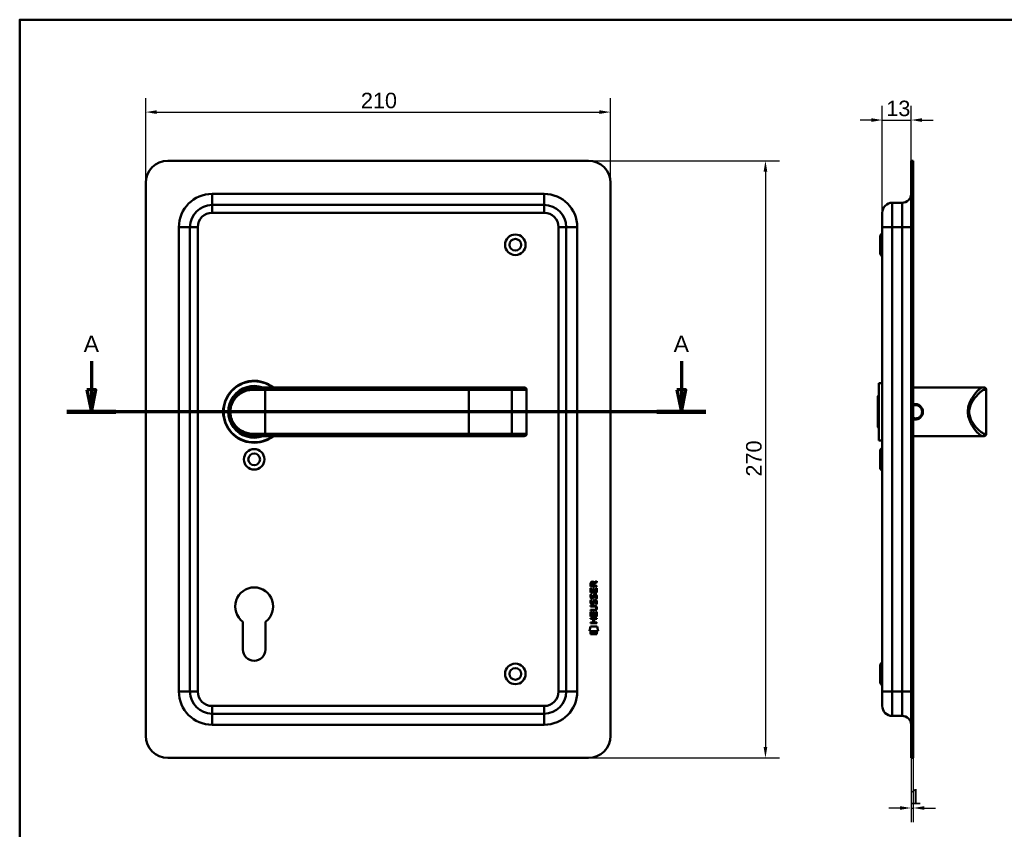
# Model space of a CAD drawing. Header units: millimetres. Extents: x 20 to 833, y 20 to 574.
# Tile 5 of 6: x 20 to 465, y 208 to 574. Entities that reach past the tile are written whole.
import ezdxf
from ezdxf.enums import TextEntityAlignment as Align

# ---------------------------------------------------------------- set-up
doc = ezdxf.new("R2010")
doc.units = ezdxf.units.MM
doc.header["$LTSCALE"] = 2
for name, color, linetype, lineweight in [('Bemaßungen(DIN)', 7, 'Continuous', 25), ('Schnittansichtslinien(DIN)', 7, 'Continuous', 70), ('Sichtbare Kanten(DIN)', 7, 'Continuous', 50), ('Sichtbare tangentiale Kanten(DIN)', 7, 'Continuous', 50), ('Skizziergeometrie(DIN)', 7, 'Continuous', 50), ('Skizzierlinie(DIN)', 7, 'Continuous', 25), ('Symbole(DIN)', 7, 'Continuous', 25)]:
    doc.layers.add(name, color=color, linetype=linetype, lineweight=lineweight)
doc.styles.add('Aktuell-DIN', font='arial.ttf')
doc.styles.add('Aktuell-DINGroßer Text', font='arial.ttf')
doc.styles.add('STANDARD-DIN~0', font='arial.ttf')
doc.styles.add('Textstil10', font='arial.ttf')
doc.styles.add('Textstil41', font='arial.ttf', dxfattribs={"width": 0.8})
doc.styles.add('Textstil83', font='arial.ttf', dxfattribs={"width": 0.8})
doc.dimstyles.new('CAD-LAN', dxfattribs={"dimscale": 2, "dimtxt": 3.5, "dimasz": 2.5, "dimexe": 3.175, "dimexo": 0, "dimgap": 0.8, "dimtad": 1, "dimrnd": 1e-08, "dimtxsty": 'STANDARD-DIN~0', "dimcen": 0.09, "dimdle": 10, "dimclrd": 250, "dimclre": 250, "dimclrt": 250, "dimadec": 0, "dimazin": 2, "dimtfac": 1, "dimtmove": 0, "dimatfit": 3, "dimfxl": 1, "dimtolj": 1, "dimtzin": 0, "dimlwd": 25, "dimlwe": 25, "dimarcsym": 0})

# ---------------------------------------------------------------- blocks, each defined once
blk = doc.blocks.new('Ränder Standardrahmen')
at = {"layer": 'Skizziergeometrie(DIN)', "flags": 128}
blk.add_lwpolyline([(10, 10), (10, 287), (410, 287), (410, 10), (10, 10)], dxfattribs=at)
blk = doc.blocks.new('Schriftfelder Heusser')
at = {"layer": 'Skizziergeometrie(DIN)'}
for p, q in [((101, 229.92), (101, 236.92)), ((101, 236.92), (291, 236.92)), ((111, 229.92), (111, 236.92)), ((123, 229.92), (123, 236.92)), ((232, 229.92), (232, 236.92)), ((256, 229.92), (256, 236.92)), ((291, 236.92), (291, 229.92)), ((101, 191.42), (101, 229.92)), ((101, 229.92), (291, 229.92)), ((111, 229.92), (111, 221.42)), ((123, 229.92), (123, 221.42)), ((232, 229.92), (232, 221.42)), ((256, 229.92), (256, 221.42)), ((291, 229.92), (291, 191.42)), ((101, 221.42), (291, 221.42)), ((150, 221.42), (150, 204.42)), ((198.85, 221.42), (198.85, 204.42)), ((216.35, 221.42), (216.35, 204.42)), ((238.35, 221.42), (238.35, 204.42)), ((278, 221.42), (278, 191.42)), ((278, 208.67), (291, 208.67)), ((101, 204.42), (291, 204.42)), ((142, 204.42), (142, 191.42)), ((236, 204.42), (236, 191.42)), ((278, 200.17), (291, 200.17)), ((291, 191.42), (101, 191.42))]:
    blk.add_line(p, q, dxfattribs=at)
at = {"layer": 'Skizzierlinie(DIN)'}
for p, q in [((113.5, 221.42), (113.5, 204.42)), ((118, 221.42), (118, 204.42)), ((162.35, 221.42), (162.35, 204.42)), ((166.85, 221.42), (166.85, 204.42)), ((113.5, 217.17), (150, 217.17)), ((162.35, 217.17), (278, 217.17)), ((113.5, 212.92), (150, 212.92)), ((162.35, 212.92), (278, 212.92)), ((113.5, 208.67), (150, 208.67)), ((162.35, 208.67), (278, 208.67))]:
    blk.add_line(p, q, dxfattribs=at)
for centre in [(115.75, 219.25), (164.6, 219.25), (115.75, 215.04), (164.6, 215.04), (115.75, 210.79), (164.6, 210.79), (115.75, 206.54), (164.6, 206.54)]:
    blk.add_circle(centre, 1.75, dxfattribs=at)
at = {"layer": 'Symbole(DIN)', "color": 7, "insert": (293.33, 191.7), "char_height": 1.5, "width": 182.3003, "attachment_point": 1, "rotation": 90, "line_spacing_factor": 0.944221, "style": 'Aktuell-DIN'}
blk.add_mtext('\\fArial|b0|i0;\\H1.5000;Die Schlossfabrik Heusser AG ist Eigentümerin dieses Dokumentes und behält sich alle Rechte an diesem und dem dargestellten Gegenstand vor. Der Empfänger anerkennt diese Rechte\\Pund wird das Dokument nicht ohne schriftliche Ermächtigung der Eigentümerin Dritten zugänglich machen oder zu anderen Zwecken verwenden, zu dem es ihm übergeben worden ist.\\P ', dxfattribs=at)
at = {"layer": 'Symbole(DIN)', "color": 179, "true_color": 0x262659, "style": 'Aktuell-DIN'}
for s, insert, char_height, attachment_point in [('Pos.', (106, 227), 2.489, 2), ('Menge', (117, 227), 2.489, 2), ('Benennung', (125.81, 225.38), 2.489, 4), ('B-Nummer', (234.74, 225.62), 2.489, 4), ('Material', (265.02, 225.62), 2.489, 5), ('\\fArial|b0|i0;Gezeichnet', (200.05, 219.23), 2, 4), ('\\fArial|b0|i0;a', (115.81, 219.53), 2, 5), ('\\fArial|b0|i0;e', (164.54, 219.53), 2, 5), ('\\fArial|b0|i0;b', (115.75, 215), 2, 5), ('\\fArial|b0|i0;f', (164.55, 215.06), 2, 5), ('\\fArial|b0|i0;Freigegeben', (199.92, 216), 2, 1), ('\\fArial|b0|i0;c', (115.75, 211.01), 2, 5), ('\\fArial|b0|i0;g', (164.63, 211.05), 2, 5), ('\\fArial|b0|i0;Projekt', (200, 211.98), 2, 1), ('\\fArial|b0|i0;d', (115.76, 206.55), 2, 5), ('\\fArial|b0|i0;h', (164.55, 206.57), 2, 5), ('\\fArial|b0|i0;CAD-Nr.', (200, 207.5), 2, 1), ('\\fArial|b0|i0;\\H2.0000;Massstab', (284.39, 206.37), 2, 5), ('\\fArial|b0|i0;\\H2.0000;Baugruppe', (143.1, 203.73), 2, 1), ('\\fArial|b0|i0;Zeichnungs-Nr.', (237, 203.5), 2, 1), ('\\fArial|b0|i0;\\H2.5000;4853 Murgenthal', (113.33, 192.46), 2.5, 7)]:
    blk.add_mtext(s, dxfattribs=dict(at, insert=insert, char_height=char_height, attachment_point=attachment_point))
at = {"layer": 'Symbole(DIN)', "color": 179, "true_color": 0x262659, "attachment_point": 5, "style": 'Aktuell-DIN'}
for s, insert, char_height, width in [('Änd.', (107.21, 213), 2.489, 12.3494), ('Änd.', (156.12, 212.76), 2.489, 12.3494), ('\\fArial|b0|i0;Änderung', (284.51, 202.33), 2, 12.1143)]:
    blk.add_mtext(s, dxfattribs=dict(at, insert=insert, char_height=char_height, width=width))
at = {"layer": 'Symbole(DIN)', "color": 7, "insert": (143.1, 196.62), "char_height": 4.5, "width": 90.18, "attachment_point": 4, "style": 'Aktuell-DIN'}
blk.add_mtext('\\fArial|b0|i0;\\W0.90;\\H4.5000;Heusser-Muschel Serie 6  EN179', dxfattribs=at)
at = {"layer": 'Symbole(DIN)', "color": 179, "true_color": 0x262659, "style": 'Textstil10'}
blk.add_attdef('ERSTELLUNGSDATUM_001', (217.26, 218.29), '', height=2, dxfattribs=at)
at = {"layer": 'Symbole(DIN)', "color": 179, "true_color": 0x262659}
for tag, height, style, p in [('AUTOR', 2.49, 'Aktuell-DIN', (240.03, 219.26)), ('KONTROLLDATUM', 2, 'Textstil10', (217.42, 215.04)), ('KONTROLLIERT_VON', 2, 'Textstil10', (239.98, 215.05))]:
    blk.add_attdef(tag, text='', height=height, dxfattribs=dict(at, style=style)).set_placement(p, align=Align.MIDDLE_LEFT)
at = {"layer": 'Symbole(DIN)', "color": 7, "style": 'Textstil83', "width": 0.8}
blk.add_attdef('Anfänglicher_Ansichtsmaßstab_001', (281.57, 213.34), '', height=2.3, dxfattribs=at)
at = {"layer": 'Symbole(DIN)', "color": 179, "true_color": 0x262659, "style": 'Textstil10'}
blk.add_attdef('PROJEKT', text='', height=2, dxfattribs=at).set_placement((217.77, 209.72), align=Align.BOTTOM_LEFT)
at = {"layer": 'Symbole(DIN)', "color": 7, "style": 'Textstil41', "width": 0.8}
blk.add_attdef('STATUS', text='', height=5, dxfattribs=at).set_placement((284.53, 195.86), align=Align.MIDDLE_CENTER)
blk = doc.blocks.new('*D19')
at = {"layer": 'Bemaßungen(DIN)', "color": 250, "linetype": 'Continuous', "lineweight": 25, "true_color": 0x3f3f3f, "transparency": 16777216}
for p, q in [((409.74, 486.72), (409.74, 534.98)), ((422.74, 510.22), (422.74, 534.98)), ((404.74, 528.63), (399.74, 528.63)), ((409.74, 528.63), (422.74, 528.63)), ((427.74, 528.63), (432.74, 528.63))]:
    blk.add_line(p, q, dxfattribs=at)
at = {"layer": 'Bemaßungen(DIN)', "color": 250, "linetype": 'Continuous', "true_color": 0x3f3f3f, "transparency": 16777216}
for points in [[(404.74, 529.46), (404.74, 527.79), (409.74, 528.63)], [(427.74, 529.46), (427.74, 527.79), (422.74, 528.63)]]:
    blk.add_solid(points, dxfattribs=at)
at = {"layer": 'Defpoints', "color": 0, "linetype": 'Continuous', "transparency": 16777216}
for p in [(422.74, 528.63), (422.74, 510.22), (409.74, 486.72)]:
    blk.add_point(p, dxfattribs=at)
at = {"layer": 'Bemaßungen(DIN)', "color": 250, "linetype": 'Continuous', "lineweight": 25, "true_color": 0x3f3f3f, "transparency": 16777216, "insert": (411.55, 537.38), "char_height": 7, "attachment_point": 1, "style": 'STANDARD-DIN~0'}
blk.add_mtext('\\A1;13', dxfattribs=at)
blk = doc.blocks.new('*D20')
at = {"layer": 'Bemaßungen(DIN)', "color": 250, "linetype": 'Continuous', "lineweight": 25, "true_color": 0x3f3f3f, "transparency": 16777216}
for p, q in [((422.74, 240.22), (422.74, 211.23)), ((423.74, 240.22), (423.74, 211.23)), ((417.74, 217.58), (412.74, 217.58)), ((422.74, 217.58), (423.74, 217.58)), ((428.74, 217.58), (433.74, 217.58))]:
    blk.add_line(p, q, dxfattribs=at)
at = {"layer": 'Bemaßungen(DIN)', "color": 250, "linetype": 'Continuous', "true_color": 0x3f3f3f, "transparency": 16777216}
for points in [[(417.74, 218.41), (417.74, 216.75), (422.74, 217.58)], [(428.74, 218.41), (428.74, 216.75), (423.74, 217.58)]]:
    blk.add_solid(points, dxfattribs=at)
at = {"layer": 'Defpoints', "color": 0, "linetype": 'Continuous', "transparency": 16777216}
for p in [(422.74, 240.22), (423.74, 240.22), (423.74, 217.58)]:
    blk.add_point(p, dxfattribs=at)
at = {"layer": 'Bemaßungen(DIN)', "color": 250, "linetype": 'Continuous', "lineweight": 25, "true_color": 0x3f3f3f, "transparency": 16777216, "insert": (421.95, 226.21), "char_height": 7, "attachment_point": 1, "style": 'STANDARD-DIN~0'}
blk.add_mtext('\\A1;1', dxfattribs=at)
blk = doc.blocks.new('*D21')
at = {"layer": 'Bemaßungen(DIN)', "color": 250, "linetype": 'Continuous', "lineweight": 25, "true_color": 0x3f3f3f, "transparency": 16777216}
for p, q in [((76.95, 500.22), (76.95, 538.57)), ((286.95, 500.22), (286.95, 538.57)), ((81.95, 532.22), (281.95, 532.22))]:
    blk.add_line(p, q, dxfattribs=at)
at = {"layer": 'Bemaßungen(DIN)', "color": 250, "linetype": 'Continuous', "true_color": 0x3f3f3f, "transparency": 16777216}
for points in [[(81.95, 533.05), (81.95, 531.38), (76.95, 532.22)], [(281.95, 533.05), (281.95, 531.38), (286.95, 532.22)]]:
    blk.add_solid(points, dxfattribs=at)
at = {"layer": 'Defpoints', "color": 0, "linetype": 'Continuous', "transparency": 16777216}
for p in [(286.95, 532.22), (76.95, 500.22), (286.95, 500.22)]:
    blk.add_point(p, dxfattribs=at)
at = {"layer": 'Bemaßungen(DIN)', "color": 250, "linetype": 'Continuous', "lineweight": 25, "true_color": 0x3f3f3f, "transparency": 16777216, "insert": (174.16, 540.97), "char_height": 7, "attachment_point": 1, "style": 'STANDARD-DIN~0'}
blk.add_mtext('\\A1;210', dxfattribs=at)
blk = doc.blocks.new('*D22')
at = {"layer": 'Bemaßungen(DIN)', "color": 250, "linetype": 'Continuous', "lineweight": 25, "true_color": 0x3f3f3f, "transparency": 16777216}
for p, q in [((276.95, 510.22), (363.3, 510.22)), ((356.95, 505.22), (356.95, 245.22)), ((276.95, 240.22), (363.3, 240.22))]:
    blk.add_line(p, q, dxfattribs=at)
at = {"layer": 'Bemaßungen(DIN)', "color": 250, "linetype": 'Continuous', "true_color": 0x3f3f3f, "transparency": 16777216}
for points in [[(356.11, 505.22), (357.78, 505.22), (356.95, 510.22)], [(356.11, 245.22), (357.78, 245.22), (356.95, 240.22)]]:
    blk.add_solid(points, dxfattribs=at)
at = {"layer": 'Defpoints', "color": 0, "linetype": 'Continuous', "transparency": 16777216}
for p in [(276.95, 510.22), (276.95, 240.22), (356.95, 240.22)]:
    blk.add_point(p, dxfattribs=at)
at = {"layer": 'Bemaßungen(DIN)', "color": 250, "linetype": 'Continuous', "lineweight": 25, "true_color": 0x3f3f3f, "transparency": 16777216, "insert": (348.2, 367.44), "char_height": 7, "attachment_point": 1, "rotation": 90, "style": 'STANDARD-DIN~0'}
blk.add_mtext('\\A1;270', dxfattribs=at)
blk = doc.blocks.new('2DTransSchnitt0')
at = {"layer": 'Schnittansichtslinien(DIN)', "linetype": 'Continuous'}
for p, q in [((26.2, 209.79), (26.2, 203.36)), ((159.48, 209.79), (159.48, 203.36)), ((25.2, 203.36), (26.2, 198.36)), ((27.2, 203.36), (25.2, 203.36)), ((26.2, 203.36), (26.2, 198.36)), ((26.2, 198.36), (27.2, 203.36)), ((158.48, 203.36), (159.48, 198.36)), ((160.48, 203.36), (158.48, 203.36)), ((159.48, 203.36), (159.48, 198.36)), ((159.48, 198.36), (160.48, 203.36)), ((165.01, 198.36), (20.67, 198.36))]:
    blk.add_line(p, q, dxfattribs=at)
at = {"layer": 'Schnittansichtslinien(DIN)', "linetype": 'Continuous', "lineweight": 140}
for p, q in [((31.73, 198.36), (20.67, 198.36)), ((165.01, 198.36), (153.95, 198.36))]:
    blk.add_line(p, q, dxfattribs=at)
at = {"layer": 'Schnittansichtslinien(DIN)', "linetype": 'Continuous', "flags": 128}
for points in [[(25.2, 203.36), (26.2, 198.36), (27.2, 203.36), (25.2, 203.36)], [(158.48, 203.36), (159.48, 198.36), (160.48, 203.36), (158.48, 203.36)]]:
    blk.add_lwpolyline(points, dxfattribs=at)
at = {"layer": 'Schnittansichtslinien(DIN)'}
for points in [[(25.2, 203.36), (26.2, 198.36), (27.2, 203.36), (25.2, 203.36)], [(158.48, 203.36), (159.48, 198.36), (160.48, 203.36), (158.48, 203.36)]]:
    blk.add_solid(points, dxfattribs=at)
at = {"layer": 'Schnittansichtslinien(DIN)', "char_height": 3.73, "attachment_point": 7, "style": 'Aktuell-DINGroßer Text'}
for insert in [(24.45, 211.86), (157.73, 211.86)]:
    blk.add_mtext('A', dxfattribs=dict(at, insert=insert))

msp = doc.modelspace()

# ---------------------------------------------------------------- linework, layer by layer
at = {"layer": 'Sichtbare Kanten(DIN)'}
for p, q in [((276.945, 510.218), (86.945, 510.218)), ((423.738, 510.218), (422.738, 510.218)), ((422.738, 500.218), (422.738, 510.218)), ((423.738, 510.218), (423.738, 500.218)), ((76.945, 500.218), (76.945, 250.218)), ((286.945, 250.218), (286.945, 500.218)), ((422.738, 500.218), (422.738, 250.218)), ((423.738, 500.218), (423.738, 250.218)), ((256.945, 490.218), (106.945, 490.218)), ((418.738, 491.218), (414.238, 491.218)), ((409.738, 480.218), (409.738, 486.718)), ((96.945, 480.218), (96.945, 270.218)), ((266.945, 270.218), (266.945, 480.218)), ((408.738, 476.468), (409.738, 477.468)), ((408.738, 467.968), (408.738, 476.468)), ((409.738, 480.218), (409.738, 270.218)), ((408.738, 467.968), (409.738, 466.968)), ((408.238, 409.718), (408.238, 383.718)), ((408.238, 409.718), (409.738, 409.718)), ((125.328, 407.701), (125.328, 407.701)), ((125.945, 407.718), (130.945, 407.718)), ((222.945, 407.718), (130.945, 407.718)), ((241.423, 407.718), (222.945, 407.718)), ((247.976, 407.718), (241.423, 407.718)), ((247.976, 407.718), (247.995, 407.718)), ((248.995, 386.718), (248.995, 406.718)), ((423.738, 407.718), (450.738, 407.718)), ((450.738, 407.718), (455.069, 407.718)), ((455.069, 407.718), (455.738, 407.718)), ((456.738, 386.718), (456.738, 406.718)), ((407.738, 403.718), (408.238, 404.218)), ((407.738, 389.718), (407.738, 403.718)), ((407.738, 389.718), (408.238, 389.218)), ((130.945, 385.718), (125.945, 385.718)), ((130.945, 385.718), (222.945, 385.718)), ((222.945, 385.718), (241.423, 385.718)), ((241.423, 385.718), (247.976, 385.718)), ((241.506, 385.722), (241.506, 385.722)), ((247.995, 385.718), (247.976, 385.718)), ((408.238, 383.718), (409.738, 383.718)), ((423.738, 385.718), (450.738, 385.718)), ((450.738, 385.718), (455.069, 385.718)), ((455.738, 385.718), (455.069, 385.718)), ((408.738, 379.468), (409.738, 380.468)), ((408.738, 370.968), (408.738, 379.468)), ((408.738, 370.968), (409.738, 369.968)), ((277.925, 314.974), (277.926, 316.979)), ((277.926, 316.979), (278.275, 316.978)), ((277.927, 317.705), (277.929, 319.018)), ((280.785, 317.702), (277.927, 317.705)), ((278.275, 316.978), (278.273, 315.351)), ((278.277, 318.974), (278.277, 318.086)), ((278.277, 318.086), (279.294, 318.085)), ((279.168, 315.35), (279.169, 316.797)), ((279.169, 316.797), (279.517, 316.797)), ((279.294, 318.085), (279.295, 318.973)), ((279.517, 316.797), (279.516, 315.35)), ((279.592, 319.334), (280.787, 320.124)), ((279.645, 318.935), (279.644, 318.085)), ((279.644, 318.085), (280.786, 318.084)), ((280.787, 319.69), (279.645, 318.935)), ((280.435, 315.349), (280.436, 316.996)), ((280.436, 316.996), (280.785, 316.996)), ((280.785, 316.996), (280.783, 314.972)), ((280.786, 318.084), (280.785, 317.702)), ((280.787, 320.124), (280.787, 319.69)), ((280.783, 314.972), (277.925, 314.974)), ((278.094, 311.654), (278.433, 311.554)), ((278.096, 314.201), (278.435, 314.1)), ((278.273, 315.351), (279.168, 315.35)), ((278.293, 312.869), (278.3, 312.852)), ((278.977, 312.771), (278.987, 312.788)), ((279.516, 315.35), (280.435, 315.349)), ((280.025, 313.898), (280.013, 313.898)), ((277.918, 306.812), (277.918, 307.189)), ((277.918, 307.189), (279.588, 307.188)), ((277.92, 308.747), (277.92, 309.124)), ((277.92, 309.124), (279.566, 309.123)), ((279.589, 308.746), (277.92, 308.747)), ((278.291, 310.322), (278.298, 310.305)), ((278.975, 310.225), (278.985, 310.242)), ((280.023, 311.351), (280.011, 311.351)), ((280.469, 307.96), (280.469, 307.97)), ((277.914, 303.066), (277.914, 303.443)), ((277.914, 303.443), (280.773, 303.441)), ((279.157, 303.065), (277.914, 303.066)), ((277.916, 304.237), (277.918, 306.241)), ((280.775, 304.234), (277.916, 304.237)), ((279.564, 306.811), (277.918, 306.812)), ((277.918, 306.241), (278.266, 306.241)), ((278.266, 306.241), (278.265, 304.614)), ((278.265, 304.614), (279.159, 304.613)), ((279.156, 301.508), (279.157, 303.065)), ((279.159, 304.613), (279.161, 306.06)), ((279.161, 306.06), (279.509, 306.059)), ((279.509, 306.059), (279.508, 304.613)), ((279.508, 304.613), (280.426, 304.612)), ((279.513, 303.065), (279.512, 301.507)), ((280.772, 303.064), (279.513, 303.065)), ((280.426, 304.612), (280.428, 306.259)), ((280.428, 306.259), (280.776, 306.259)), ((280.773, 303.441), (280.772, 303.064)), ((280.776, 306.259), (280.775, 304.234)), ((120.845, 289.218), (120.845, 301.793)), ((131.045, 301.793), (131.045, 289.218)), ((277.381, 297.554), (277.84, 299.687)), ((277.84, 299.687), (280.846, 299.685)), ((277.912, 301.132), (277.913, 301.509)), ((280.771, 301.129), (277.912, 301.132)), ((277.913, 301.509), (279.156, 301.508)), ((279.512, 301.507), (280.771, 301.506)), ((280.771, 301.506), (280.771, 301.129)), ((280.846, 299.685), (281.296, 297.551)), ((281.296, 297.551), (277.381, 297.554)), ((277.84, 296.127), (277.841, 297.269)), ((280.837, 296.124), (277.84, 296.127)), ((277.841, 297.269), (280.838, 297.266)), ((280.838, 297.266), (280.837, 296.124)), ((408.738, 282.468), (409.738, 283.468)), ((408.738, 273.968), (408.738, 282.468)), ((408.738, 273.968), (409.738, 272.968)), ((409.738, 263.718), (409.738, 270.218)), ((106.945, 260.218), (256.945, 260.218)), ((418.738, 259.218), (414.238, 259.218)), ((422.738, 240.218), (422.738, 250.218)), ((423.738, 250.218), (423.738, 240.218)), ((86.945, 240.218), (276.945, 240.218)), ((422.738, 240.218), (423.738, 240.218))]:
    msp.add_line(p, q, dxfattribs=at)
for centre, radius in [((243.945, 472.218), 4.65), ((243.945, 472.218), 2.65), ((125.945, 375.218), 4.65), ((125.945, 375.218), 2.65), ((243.945, 278.218), 4.65), ((243.945, 278.218), 2.65)]:
    msp.add_circle(centre, radius, dxfattribs=at)
for centre, radius, start, end in [((86.945, 500.218), 10, 90, 180), ((276.945, 500.218), 10, 0, 90), ((418.738, 495.218), 4, 270, 0), ((106.945, 480.218), 10, 90, 180), ((256.945, 480.218), 10, 0, 90), ((414.238, 486.718), 4.5, 90, 180), ((125.945, 396.718), 14, 51.78679, 308.21321), ((125.945, 396.718), 13.8, 52.8542, 307.1458), ((125.945, 396.718), 11.7, 70.08028, 289.91972), ((125.945, 396.718), 11.6, 71.49137, 288.50863), ((125.945, 396.718), 11.5, 73.04257, 286.95743), ((125.945, 396.718), 11.3, 76.76803, 283.23197), ((123.713, 406.826), 0.85, 60.65331, 60.67321), ((247.995, 406.718), 1, 0, 90), ((455.738, 406.718), 1, 0, 90), ((247.995, 386.718), 1, 270, 0), ((455.738, 386.718), 1, 270, 0), ((125.945, 308.718), 8.6, 306.37184, 233.62816), ((125.945, 289.218), 5.1, 180, 0), ((106.945, 270.218), 10, 180, 270), ((256.945, 270.218), 10, 270, 0), ((414.238, 263.718), 4.5, 180, 270), ((418.738, 255.218), 4, 0, 90), ((86.945, 250.218), 10, 180, 270), ((276.945, 250.218), 10, 270, 0)]:
    msp.add_arc(centre, radius, start, end, dxfattribs=at)
for centre, major_axis, ratio, start_param, end_param in [((279.456, 318.201), (0.976, -1.274), 0.5180415, 2.7627686, 3.7355131), ((278.063, 318.121), (-1.242, -1.64), 0.5994938, 2.7365723, 3.5673799), ((279.559, 315.98), (-1.103, -3.296), 0.2312948, 5.9540546, 6.015014), ((279.038, 313.663), (-0.574, -1.004), 0.5438409, 5.8950231, 6.3553168), ((278.918, 312.796), (-0.098, -0.139), 0.3641716, 1.3429, 1.6509781), ((279.365, 312.211), (-0.839, -1.642), 0.4591024, 2.8345951, 3.3559829), ((279.643, 313.68), (-1.192, -3.54), 0.2215161, 5.9678979, 6.0270389), ((279.044, 311.125), (-0.583, -1.012), 0.541605, 5.8985019, 6.3563332), ((278.916, 310.249), (-0.098, -0.139), 0.3641716, 1.3429, 1.6509781), ((275.748, 311.493), (4.808, -4.323), 0.3742014, 5.888113, 6.6064523), ((275.744, 304.449), (4.814, 4.313), 0.3742661, 5.9599282, 6.6783921), ((257.036, 327.797), (23.266, -20.361), 0.1371339, 6.127502, 6.402435), ((279.364, 309.666), (-0.838, -1.64), 0.4594521, 2.8344186, 3.3561114)]:
    msp.add_ellipse(centre, major_axis=major_axis, ratio=ratio, start_param=start_param, end_param=end_param, dxfattribs=at)
for points, knots in [([(125.945, 407.718), (125.079, 407.718), (123.365, 407.511), (120.281, 406.385), (117.211, 403.921), (115.295, 400.319), (114.829, 396.728), (115.113, 394.491), (115.619, 392.859), (116.283, 391.352), (117.81, 389.032), (120.281, 387.051), (123.367, 385.925), (125.079, 385.718), (125.945, 385.718)], [-3.4261334, -3.4261334, -3.4261334, -3.4261334, -3.1814096, -2.9366858, -2.4472382, -1.9577905, -1.7130667, -1.4683429, -1.345981, -1.2236191, -0.9788953, -0.4894476, -0.2447238, 0, 0, 0, 0]), ([(424.738, 393.239), (425.243, 393.239), (426.259, 393.485), (427.451, 394.474), (428.126, 395.909), (428.129, 398.072), (426.763, 399.839), (424.905, 400.275), (424.06, 400.143), (423.738, 400.04)], [-2.1150433, -2.1150433, -2.1150433, -2.1150433, -1.9639931, -1.8129167, -1.6618403, -1.510764, -1.2086112, -1.0575348, -0.9565762, -0.9565762, -0.9565762, -0.9565762]), ([(423.738, 399.546), (424.057, 399.659), (424.397, 399.718), (424.737, 399.718), (425.19, 399.718), (425.641, 399.614), (426.044, 399.419), (426.85, 399.029), (427.46, 398.267), (427.662, 397.391), (427.763, 396.953), (427.763, 396.487), (427.662, 396.047), (427.561, 395.608), (427.361, 395.195), (427.083, 394.847), (426.805, 394.498), (426.45, 394.214), (426.046, 394.018), (425.642, 393.823), (425.188, 393.718), (424.738, 393.718)], [3.0589228, 3.0589228, 3.0589228, 3.0589228, 3.1726043, 3.1726043, 3.1726043, 3.3236807, 3.3236807, 3.3236807, 3.6258335, 3.6258335, 3.6258335, 3.7769099, 3.7769099, 3.7769099, 3.9279863, 3.9279863, 3.9279863, 4.0790627, 4.0790627, 4.0790627, 4.2301128, 4.2301128, 4.2301128, 4.2301128]), ([(423.738, 393.402), (424.061, 393.296), (424.399, 393.24), (424.738, 393.239), (424.738, 393.239), (424.738, 393.239), (424.738, 393.239)], [-0.10163742, -0.10163742, -0.10163742, -0.10163742, 0, 0, 0, 0.00002622, 0.00002622, 0.00002622, 0.00002622]), ([(424.738, 393.718), (424.738, 393.718), (424.738, 393.718), (424.738, 393.718), (424.398, 393.718), (424.06, 393.78), (423.74, 393.894)], [2.11504322, 2.11504322, 2.11504322, 2.11504322, 2.11506954, 2.11506954, 2.11506954, 2.22920035, 2.22920035, 2.22920035, 2.22920035]), ([(280.469, 307.97), (280.469, 308.017), (280.467, 308.064), (280.451, 308.199), (280.428, 308.287), (280.354, 308.437), (280.307, 308.499), (280.187, 308.605), (280.117, 308.645), (279.9, 308.728), (279.74, 308.745), (279.589, 308.746)], [0, 0, 0, 0, 0.01400423, 0.01400423, 0.0408947, 0.0408947, 0.06439039, 0.06439039, 0.08887549, 0.08887549, 0.13413559, 0.13413559, 0.13413559, 0.13413559])]:
    msp.add_open_spline(points, degree=3, knots=knots, dxfattribs=at)
for points in [[(277.929, 319.018), (277.943, 319.46), (278.175, 319.922), (278.788, 319.921)], [(279.295, 318.973), (279.295, 319.246), (279.208, 319.572), (278.793, 319.572)], [(277.973, 312.722), (277.882, 312.963), (277.853, 313.196), (277.895, 313.524)], [(277.893, 310.978), (277.911, 311.117), (277.952, 311.324), (278.023, 311.497)], [(277.895, 313.524), (277.913, 313.664), (277.954, 313.87), (278.025, 314.044)], [(278.532, 312.261), (278.309, 312.294), (278.079, 312.44), (277.973, 312.722)], [(278.023, 311.497), (278.043, 311.547), (278.094, 311.654), (278.094, 311.654)], [(278.025, 314.044), (278.045, 314.093), (278.096, 314.201), (278.096, 314.201)], [(278.28, 313.636), (278.216, 313.383), (278.21, 313.159), (278.268, 312.943)], [(278.433, 311.554), (278.433, 311.554), (278.313, 311.227), (278.278, 311.089)], [(278.435, 314.1), (278.435, 314.1), (278.315, 313.774), (278.28, 313.636)], [(278.505, 312.639), (278.652, 312.579), (278.84, 312.615), (278.945, 312.729)], [(278.687, 312.249), (278.586, 312.25), (278.565, 312.257), (278.532, 312.261)], [(279.315, 312.613), (279.199, 312.403), (279.004, 312.245), (278.687, 312.249)], [(278.987, 312.788), (279.056, 312.898), (279.113, 313.061), (279.168, 313.306)], [(279.166, 310.76), (279.25, 311.128), (279.352, 311.339), (279.493, 311.506)], [(279.168, 313.306), (279.252, 313.674), (279.354, 313.886), (279.495, 314.053)], [(279.507, 313.156), (279.453, 312.916), (279.391, 312.751), (279.315, 312.613)], [(279.493, 311.506), (279.586, 311.617), (279.717, 311.689), (279.896, 311.713)], [(279.495, 314.053), (279.588, 314.163), (279.719, 314.236), (279.898, 314.26)], [(279.556, 313.355), (279.548, 313.325), (279.508, 313.158), (279.507, 313.156)], [(279.742, 313.78), (279.671, 313.691), (279.611, 313.553), (279.556, 313.355)], [(280.013, 313.898), (279.891, 313.898), (279.816, 313.865), (279.742, 313.78)], [(279.896, 311.713), (280.184, 311.751), (280.466, 311.651), (280.66, 311.335)], [(279.898, 314.26), (280.186, 314.298), (280.468, 314.198), (280.662, 313.881)], [(280.217, 312.315), (280.217, 312.315), (280.372, 312.569), (280.431, 312.853)], [(280.586, 312.228), (280.565, 312.233), (280.217, 312.315), (280.217, 312.315)], [(280.431, 312.853), (280.5, 313.187), (280.499, 313.463), (280.393, 313.66)], [(280.81, 312.946), (280.78, 312.615), (280.622, 312.286), (280.586, 312.228)], [(280.662, 313.881), (280.772, 313.701), (280.826, 313.482), (280.826, 313.212)], [(280.826, 313.212), (280.826, 313.127), (280.819, 313.041), (280.81, 312.946)], [(277.971, 310.176), (277.88, 310.416), (277.851, 310.65), (277.893, 310.978)], [(278.53, 309.715), (278.307, 309.748), (278.077, 309.893), (277.971, 310.176)], [(278.278, 311.089), (278.214, 310.837), (278.208, 310.612), (278.266, 310.396)], [(278.503, 310.092), (278.65, 310.032), (278.838, 310.068), (278.943, 310.183)], [(278.685, 309.702), (278.584, 309.703), (278.563, 309.71), (278.53, 309.715)], [(279.313, 310.067), (279.197, 309.857), (279.002, 309.698), (278.685, 309.702)], [(278.985, 310.242), (279.054, 310.351), (279.111, 310.515), (279.166, 310.76)], [(279.505, 310.609), (279.451, 310.37), (279.388, 310.205), (279.313, 310.067)], [(279.554, 310.808), (279.546, 310.778), (279.506, 310.612), (279.505, 310.609)], [(279.74, 311.233), (279.669, 311.144), (279.609, 311.006), (279.554, 310.808)], [(280.011, 311.351), (279.889, 311.351), (279.814, 311.318), (279.74, 311.233)], [(280.215, 309.768), (280.215, 309.768), (280.37, 310.022), (280.429, 310.307)], [(280.584, 309.681), (280.563, 309.686), (280.215, 309.768), (280.215, 309.768)], [(280.429, 310.307), (280.498, 310.64), (280.497, 310.916), (280.391, 311.113)], [(280.808, 310.4), (280.778, 310.069), (280.62, 309.739), (280.584, 309.681)], [(280.66, 311.335), (280.77, 311.154), (280.824, 310.935), (280.824, 310.665)], [(280.824, 310.665), (280.824, 310.58), (280.817, 310.495), (280.808, 310.4)]]:
    msp.add_open_spline(points, degree=3, dxfattribs=at)
at = {"layer": 'Sichtbare tangentiale Kanten(DIN)'}
for p, q in [((422.738, 500.218), (423.738, 500.218)), ((106.945, 495.218), (256.945, 495.218)), ((106.945, 495.218), (106.945, 490.218)), ((256.945, 495.218), (256.945, 490.218)), ((106.945, 486.718), (106.945, 490.218)), ((256.945, 486.718), (256.945, 490.218)), ((414.238, 491.218), (414.238, 480.218)), ((418.738, 480.218), (418.738, 491.218)), ((256.945, 486.718), (106.945, 486.718)), ((91.945, 270.218), (91.945, 480.218)), ((91.945, 480.218), (96.945, 480.218)), ((100.445, 480.218), (96.945, 480.218)), ((100.445, 480.218), (100.445, 270.218)), ((263.445, 480.218), (266.945, 480.218)), ((263.445, 270.218), (263.445, 480.218)), ((271.945, 480.218), (266.945, 480.218)), ((271.945, 480.218), (271.945, 270.218)), ((414.238, 480.218), (409.738, 480.218)), ((418.738, 480.218), (414.238, 480.218)), ((414.238, 270.218), (414.238, 480.218)), ((418.738, 480.218), (418.738, 270.218)), ((418.738, 480.218), (422.738, 480.218)), ((130.945, 406.718), (125.682, 406.718)), ((130.945, 407.718), (130.945, 406.718)), ((130.945, 406.718), (222.945, 406.718)), ((130.945, 386.718), (130.945, 406.718)), ((222.945, 407.718), (222.945, 406.718)), ((222.945, 406.718), (242.384, 406.718)), ((222.945, 386.718), (222.945, 406.718)), ((242.384, 406.718), (242.384, 386.718)), ((242.384, 406.718), (248.937, 406.718)), ((248.937, 406.718), (248.937, 386.718)), ((248.995, 406.718), (248.937, 406.718)), ((456.738, 406.718), (456.033, 406.718)), ((115.509, 393.24), (115.51, 393.241)), ((424.738, 393.24), (424.738, 393.718)), ((125.682, 386.718), (130.945, 386.718)), ((222.945, 386.718), (130.945, 386.718)), ((130.945, 385.718), (130.945, 386.718)), ((242.384, 386.718), (222.945, 386.718)), ((222.945, 385.718), (222.945, 386.718)), ((248.937, 386.718), (242.384, 386.718)), ((248.937, 386.718), (248.995, 386.718)), ((456.033, 386.718), (456.738, 386.718)), ((91.945, 270.218), (96.945, 270.218)), ((100.445, 270.218), (96.945, 270.218)), ((263.445, 270.218), (266.945, 270.218)), ((271.945, 270.218), (266.945, 270.218)), ((414.238, 270.218), (409.738, 270.218)), ((414.238, 270.218), (414.238, 259.218)), ((418.738, 270.218), (414.238, 270.218)), ((418.738, 259.218), (418.738, 270.218)), ((418.738, 270.218), (422.738, 270.218)), ((106.945, 260.218), (106.945, 263.718)), ((106.945, 263.718), (256.945, 263.718)), ((256.945, 263.718), (256.945, 260.218)), ((106.945, 260.218), (106.945, 255.218)), ((256.945, 255.218), (256.945, 260.218)), ((256.945, 255.218), (106.945, 255.218)), ((423.738, 250.218), (422.738, 250.218))]:
    msp.add_line(p, q, dxfattribs=at)
for centre, radius, start, end in [((106.945, 480.218), 15, 90, 180), ((256.945, 480.218), 15, 0, 90), ((106.945, 480.218), 6.5, 90, 180), ((256.945, 480.218), 6.5, 0, 90), ((106.945, 270.218), 15, 180, 270), ((106.945, 270.218), 6.5, 180, 270), ((256.945, 270.218), 6.5, 270, 0), ((256.945, 270.218), 15, 270, 0)]:
    msp.add_arc(centre, radius, start, end, dxfattribs=at)
for centre, major_axis, ratio, start_param, end_param in [((125.945, 406.718), (0, 1), 0.2631579, 0, 1.5707963), ((241.423, 406.718), (0, 1), 0.9612617, 4.712389, 6.2831853), ((247.976, 406.718), (0, 1), 0.9612617, 4.712389, 6.2831853), ((455.069, 406.718), (0, 1), 0.9647528, 4.712389, 6.2831853), ((125.945, 386.718), (0, -1), 0.2631579, 4.712389, 6.2831853), ((241.423, 386.718), (0, -1), 0.9612617, 0, 1.5707963), ((247.976, 386.718), (0, -1), 0.9612617, 0, 1.5707963), ((455.069, 386.718), (0, -1), 0.9647528, 0, 1.5707963)]:
    msp.add_ellipse(centre, major_axis=major_axis, ratio=ratio, start_param=start_param, end_param=end_param, dxfattribs=at)
for points, knots in [([(125.682, 386.718), (124.854, 386.718), (124.034, 386.812), (123.255, 386.987), (122.477, 387.162), (121.738, 387.418), (121.049, 387.739), (119.67, 388.38), (118.488, 389.281), (117.538, 390.384), (117.062, 390.936), (116.645, 391.538), (116.294, 392.196), (116.118, 392.524), (115.96, 392.867), (115.82, 393.224), (115.68, 393.58), (115.559, 393.951), (115.46, 394.334), (115.262, 395.1), (115.153, 395.913), (115.154, 396.728), (115.156, 397.543), (115.268, 398.359), (115.464, 399.121), (115.856, 400.646), (116.59, 401.956), (117.546, 403.059), (118.502, 404.162), (119.674, 405.058), (121.05, 405.698), (121.737, 406.018), (122.475, 406.273), (123.254, 406.449), (124.033, 406.624), (124.854, 406.718), (125.682, 406.718)], [0, 0, 0, 0, 0.2447238, 0.2447238, 0.2447238, 0.4894476, 0.4894476, 0.4894476, 0.9788953, 0.9788953, 0.9788953, 1.2236191, 1.2236191, 1.2236191, 1.345981, 1.345981, 1.345981, 1.4683429, 1.4683429, 1.4683429, 1.7130667, 1.7130667, 1.7130667, 1.9577905, 1.9577905, 1.9577905, 2.4472382, 2.4472382, 2.4472382, 2.9366858, 2.9366858, 2.9366858, 3.1814096, 3.1814096, 3.1814096, 3.4261334, 3.4261334, 3.4261334, 3.4261334]), ([(455.069, 407.718), (454.854, 407.718), (454.318, 407.511), (452.925, 406.385), (450.828, 403.921), (448.82, 400.319), (448.26, 396.728), (448.601, 394.491), (449.154, 392.859), (449.831, 391.352), (451.228, 389.032), (452.928, 387.051), (454.317, 385.925), (454.854, 385.718), (455.069, 385.718)], [-3.4261334, -3.4261334, -3.4261334, -3.4261334, -3.1814096, -2.9366858, -2.4472382, -1.9577905, -1.7130667, -1.4683429, -1.345981, -1.2236191, -0.9788953, -0.4894476, -0.2447238, 0, 0, 0, 0]), ([(456.033, 386.718), (455.807, 386.718), (455.525, 386.812), (455.201, 386.987), (454.877, 387.162), (454.511, 387.418), (454.118, 387.739), (453.333, 388.38), (452.437, 389.281), (451.579, 390.384), (451.149, 390.936), (450.73, 391.538), (450.352, 392.196), (450.163, 392.524), (449.985, 392.867), (449.823, 393.224), (449.662, 393.58), (449.516, 393.951), (449.395, 394.334), (449.154, 395.1), (449.01, 395.913), (449.012, 396.728), (449.014, 397.543), (449.161, 398.359), (449.4, 399.121), (449.879, 400.646), (450.724, 401.956), (451.586, 403.059), (452.449, 404.162), (453.336, 405.058), (454.119, 405.698), (454.51, 406.018), (454.876, 406.273), (455.2, 406.449), (455.525, 406.624), (455.807, 406.718), (456.033, 406.718)], [0, 0, 0, 0, 0.2447238, 0.2447238, 0.2447238, 0.4894476, 0.4894476, 0.4894476, 0.9788953, 0.9788953, 0.9788953, 1.2236191, 1.2236191, 1.2236191, 1.345981, 1.345981, 1.345981, 1.4683429, 1.4683429, 1.4683429, 1.7130667, 1.7130667, 1.7130667, 1.9577905, 1.9577905, 1.9577905, 2.4472382, 2.4472382, 2.4472382, 2.9366858, 2.9366858, 2.9366858, 3.1814096, 3.1814096, 3.1814096, 3.4261334, 3.4261334, 3.4261334, 3.4261334])]:
    msp.add_open_spline(points, degree=3, knots=knots, dxfattribs=at)

# ---------------------------------------------------------------- block references
at = {"xscale": 2, "yscale": 2, "zscale": 2}
msp.add_blockref('Ränder Standardrahmen', (0, 0), dxfattribs=at)
msp.add_blockref('Schriftfelder Heusser', (238, -362.833), dxfattribs=at).add_auto_attribs({'ERSTELLUNGSDATUM_001': '21.12.2020', 'Anfänglicher_Ansichtsmaßstab_001': '1 : 2'})
at = {"layer": 'Schnittansichtslinien(DIN)', "xscale": 2, "yscale": 2, "zscale": 2}
msp.add_blockref('2DTransSchnitt0', (0, 0), dxfattribs=at)

# ---------------------------------------------------------------- dimensions: what is measured, and where the dimension line sits
at = {"layer": 'Bemaßungen(DIN)', "color": 250, "linetype": 'Continuous', "lineweight": 25, "true_color": 0x3f3f3f}
for base, p1, p2, angle, override, picture, middle in [((286.945, 532.218), (76.945, 500.218), (286.945, 500.218), 180, {"dimgap": 0.8, "dimdec": 2, "dimtol": 0, "dimlim": 0, "dimtp": 0, "dimtm": 0, "dimtdec": 2, "dimtofl": 0, "dimatfit": 1}, '*D21', (181.945, 532.218)), ((422.738, 528.628), (409.738, 486.718), (422.738, 510.218), 180, {"dimgap": 0.8, "dimdec": 2, "dimtol": 0, "dimlim": 0, "dimtp": 0, "dimtm": 0, "dimtdec": 2, "dimtofl": 1, "dimatfit": 1}, '*D19', (416.238, 528.628)), ((356.945, 240.218), (276.945, 510.218), (276.945, 240.218), 90, {"dimgap": 0.8, "dimdec": 2, "dimtol": 0, "dimlim": 0, "dimtp": 0, "dimtm": 0, "dimtdec": 2, "dimtofl": 0, "dimatfit": 1}, '*D22', (356.945, 375.218)), ((423.738, 217.58), (422.738, 240.218), (423.738, 240.218), 180, {"dimgap": 0.8, "dimdec": 2, "dimtol": 0, "dimlim": 0, "dimtp": 0, "dimtm": 0, "dimtdec": 2, "dimtofl": 1, "dimatfit": 1}, '*D20', (423.238, 217.58))]:
    dim = msp.add_linear_dim(base=base, p1=p1, p2=p2, angle=angle, dimstyle='CAD-LAN', override=override, dxfattribs=at)
    dim.commit()
    dim.dimension.update_dxf_attribs({"geometry": picture, "text_midpoint": middle, "dimtype": 160})

doc.saveas('drawing.dxf')
